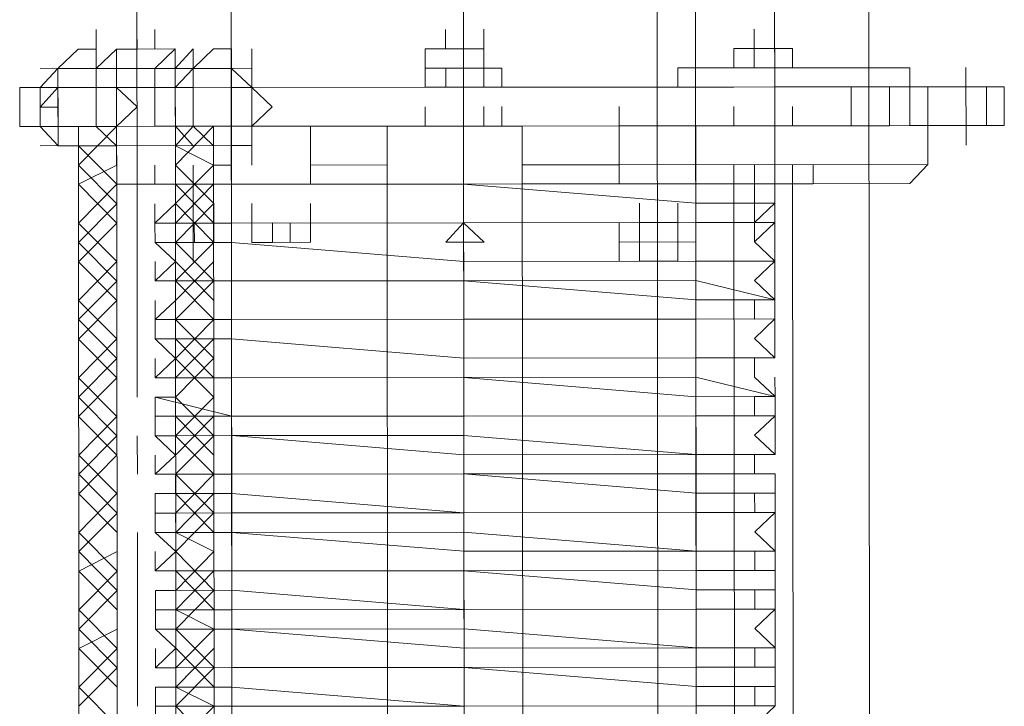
# Model space of a CAD drawing. Header units: inches. Extents: x -5850 to 5646, y 8947 to 13007.
# Tile 149 of 256: x -4097 to -4076, y 10831 to 10846. Entities that reach past the tile are written whole.
import ezdxf

# ---------------------------------------------------------------- set-up
doc = ezdxf.new("R2010")
doc.units = ezdxf.units.IN
doc.header["$MEASUREMENT"] = 0
doc.layers.add('at_Entity', color=7, linetype='Continuous')
doc.layers.add('at_Rect', color=7, linetype='Continuous')

msp = doc.modelspace()

# ---------------------------------------------------------------- linework, layer by layer
at = {"layer": 'at_Entity', "color": 7, "lineweight": 20}
for p, q in [((-4082.906, 10561.097), (-4083.653, 11398.29)), ((-4079.025, 11398.294), (-4078.223, 10500.273)), ((-4092.218, 10561.089), (-4092.903, 11328.164)), ((-4082.015, 10500.27), (-4082.754, 11328.173)), ((-4087.788, 10845.367), (-4087.788, 10845.791)), ((-4087.397, 10845.368), (-4087.398, 10845.791)), ((-4086.951, 10845.368), (-4086.952, 10845.792)), ((-4086.951, 10845.368), (-4086.952, 10845.792)), ((-4086.951, 10845.368), (-4086.952, 10845.792)), ((-4086.951, 10845.368), (-4086.952, 10845.792)), ((-4081.04, 10845.373), (-4081.041, 10845.797)), ((-4095.818, 10845.36), (-4096.264, 10844.936)), ((-4095.818, 10845.36), (-4095.428, 10845.36)), ((-4095.428, 10845.36), (-4095.427, 10844.937)), ((-4094.981, 10845.361), (-4093.699, 10845.362)), ((-4094.535, 10845.361), (-4094.981, 10845.361)), ((-4094.981, 10844.519), (-4094.981, 10845.361)), ((-4094.145, 10845.362), (-4094.535, 10845.361)), ((-4093.699, 10845.362), (-4093.698, 10844.938)), ((-4093.308, 10844.939), (-4092.862, 10845.363)), ((-4092.862, 10845.363), (-4092.472, 10845.363)), ((-4092.472, 10845.363), (-4092.472, 10844.939)), ((-4088.234, 10845.367), (-4086.951, 10845.368)), ((-4088.233, 10844.525), (-4088.234, 10845.367)), ((-4087.397, 10845.368), (-4087.788, 10845.367)), ((-4086.951, 10845.368), (-4087.397, 10845.368)), ((-4086.951, 10845.368), (-4087.397, 10845.368)), ((-4086.951, 10844.944), (-4086.951, 10845.368)), ((-4086.951, 10845.368), (-4086.951, 10844.944)), ((-4081.486, 10844.949), (-4081.486, 10845.373)), ((-4081.486, 10844.949), (-4081.486, 10845.373)), ((-4081.486, 10845.373), (-4081.04, 10845.373)), ((-4080.204, 10845.374), (-4081.04, 10845.373)), ((-4081.04, 10845.373), (-4080.204, 10845.374)), ((-4081.04, 10844.95), (-4081.04, 10845.373)), ((-4080.204, 10845.374), (-4080.204, 10844.95)), ((-4096.264, 10844.936), (-4096.654, 10844.517)), ((-4096.263, 10844.518), (-4096.264, 10844.936)), ((-4096.264, 10844.936), (-4095.817, 10844.936)), ((-4096.263, 10844.518), (-4096.264, 10844.936)), ((-4096.263, 10844.518), (-4096.264, 10844.936)), ((-4095.817, 10844.936), (-4094.981, 10844.937)), ((-4095.427, 10844.937), (-4094.981, 10844.937)), ((-4095.427, 10844.518), (-4095.427, 10844.937)), ((-4095.427, 10844.518), (-4095.427, 10844.937)), ((-4094.981, 10844.937), (-4093.698, 10844.938)), ((-4094.981, 10844.937), (-4094.981, 10844.519)), ((-4094.145, 10844.938), (-4094.144, 10844.52)), ((-4093.698, 10844.938), (-4093.308, 10844.939)), ((-4093.698, 10844.52), (-4093.698, 10844.938)), ((-4093.698, 10844.52), (-4093.698, 10844.938)), ((-4093.698, 10844.938), (-4093.698, 10844.52)), ((-4093.698, 10844.52), (-4093.698, 10844.938)), ((-4093.308, 10844.52), (-4093.308, 10844.939)), ((-4093.308, 10844.939), (-4092.862, 10844.939)), ((-4092.862, 10844.939), (-4092.472, 10844.939)), ((-4092.472, 10844.939), (-4092.026, 10844.94)), ((-4092.472, 10844.939), (-4092.025, 10844.521)), ((-4092.471, 10844.521), (-4092.472, 10844.939)), ((-4092.026, 10844.94), (-4092.025, 10844.521)), ((-4086.951, 10844.944), (-4088.234, 10844.943)), ((-4088.233, 10844.525), (-4088.234, 10844.943)), ((-4088.233, 10844.525), (-4088.234, 10844.943)), ((-4087.787, 10844.943), (-4087.787, 10844.525)), ((-4086.951, 10844.944), (-4086.561, 10844.945)), ((-4086.951, 10844.944), (-4086.951, 10844.526)), ((-4086.951, 10844.526), (-4086.951, 10844.944)), ((-4086.56, 10844.526), (-4086.561, 10844.945)), ((-4086.561, 10844.945), (-4086.56, 10844.526)), ((-4086.56, 10844.526), (-4086.561, 10844.945)), ((-4081.04, 10844.95), (-4082.713, 10844.948)), ((-4082.713, 10844.948), (-4082.713, 10844.53)), ((-4082.713, 10844.53), (-4082.713, 10844.948)), ((-4081.486, 10844.949), (-4081.04, 10844.95)), ((-4081.04, 10844.95), (-4079.757, 10844.951)), ((-4081.04, 10844.95), (-4080.594, 10844.95)), ((-4081.04, 10844.95), (-4080.594, 10844.95)), ((-4080.594, 10844.95), (-4081.04, 10844.95)), ((-4079.757, 10844.951), (-4080.594, 10844.95)), ((-4079.757, 10844.951), (-4080.594, 10844.95)), ((-4080.594, 10844.95), (-4080.594, 10844.532)), ((-4080.594, 10844.532), (-4080.594, 10844.95)), ((-4080.204, 10844.95), (-4079.757, 10844.951)), ((-4077.638, 10844.953), (-4079.757, 10844.951)), ((-4077.638, 10844.534), (-4077.638, 10844.953)), ((-4077.638, 10844.534), (-4077.638, 10844.953)), ((-4096.263, 10844.518), (-4097.1, 10844.517)), ((-4097.1, 10844.517), (-4097.099, 10843.669)), ((-4096.654, 10844.517), (-4096.653, 10843.67)), ((-4096.653, 10844.094), (-4096.263, 10844.518)), ((-4096.262, 10843.67), (-4096.263, 10844.518)), ((-4096.263, 10844.518), (-4096.262, 10843.67)), ((-4096.263, 10844.518), (-4096.262, 10843.67)), ((-4095.427, 10844.518), (-4096.263, 10844.518)), ((-4096.263, 10844.518), (-4096.262, 10843.67)), ((-4094.981, 10844.519), (-4095.427, 10844.518)), ((-4095.427, 10844.518), (-4094.981, 10844.519)), ((-4094.981, 10844.519), (-4093.698, 10844.52)), ((-4094.981, 10844.519), (-4093.698, 10844.52)), ((-4094.98, 10843.671), (-4094.981, 10844.519)), ((-4094.981, 10844.519), (-4094.98, 10843.671)), ((-4094.144, 10844.52), (-4094.143, 10843.672)), ((-4093.308, 10844.52), (-4094.144, 10844.52)), ((-4094.144, 10844.52), (-4094.143, 10843.672)), ((-4093.698, 10844.52), (-4093.308, 10844.52)), ((-4088.233, 10844.525), (-4093.308, 10844.52)), ((-4092.025, 10844.521), (-4092.471, 10844.521)), ((-4092.471, 10844.521), (-4092.471, 10843.673)), ((-4092.025, 10844.521), (-4091.579, 10844.098)), ((-4092.025, 10844.521), (-4092.024, 10843.674)), ((-4092.025, 10844.521), (-4092.024, 10843.674)), ((-4086.56, 10844.526), (-4088.233, 10844.525)), ((-4087.787, 10844.525), (-4088.233, 10844.525)), ((-4086.951, 10844.526), (-4087.787, 10844.525)), ((-4086.56, 10844.526), (-4086.951, 10844.526)), ((-4082.713, 10844.53), (-4086.56, 10844.526)), ((-4082.713, 10844.53), (-4081.486, 10844.531)), ((-4081.486, 10844.531), (-4080.594, 10844.532)), ((-4079.367, 10844.533), (-4080.594, 10844.532)), ((-4078.921, 10844.533), (-4080.594, 10844.532)), ((-4078.921, 10844.533), (-4079.367, 10844.533)), ((-4078.921, 10844.533), (-4078.53, 10844.534)), ((-4078.92, 10843.686), (-4078.921, 10844.533)), ((-4078.084, 10844.534), (-4078.53, 10844.534)), ((-4078.083, 10843.686), (-4078.084, 10844.534)), ((-4078.084, 10844.534), (-4077.638, 10844.534)), ((-4076.411, 10844.535), (-4077.638, 10844.534)), ((-4077.247, 10843.687), (-4077.248, 10844.535)), ((-4075.575, 10844.536), (-4076.411, 10844.535)), ((-4075.964, 10843.688), (-4075.965, 10844.536)), ((-4075.574, 10843.689), (-4075.575, 10844.536)), ((-4096.263, 10844.094), (-4096.653, 10844.094)), ((-4096.262, 10843.67), (-4096.263, 10844.094)), ((-4096.262, 10843.67), (-4096.263, 10844.094)), ((-4095.426, 10843.671), (-4095.426, 10844.095)), ((-4094.98, 10843.671), (-4094.98, 10844.095)), ((-4094.98, 10843.671), (-4094.98, 10844.095)), ((-4094.143, 10843.672), (-4094.144, 10844.096)), ((-4093.697, 10843.672), (-4093.698, 10844.096)), ((-4093.697, 10843.672), (-4093.698, 10844.096)), ((-4092.024, 10843.674), (-4092.025, 10844.098)), ((-4092.024, 10843.674), (-4092.025, 10844.098)), ((-4091.579, 10844.098), (-4092.024, 10843.674)), ((-4088.232, 10843.677), (-4088.233, 10844.101)), ((-4088.232, 10843.677), (-4088.233, 10844.101)), ((-4086.95, 10843.678), (-4086.95, 10844.102)), ((-4086.95, 10843.678), (-4086.95, 10844.102)), ((-4086.56, 10843.679), (-4086.56, 10844.103)), ((-4083.994, 10843.681), (-4083.995, 10844.105)), ((-4083.994, 10843.681), (-4083.995, 10844.105)), ((-4081.485, 10843.683), (-4081.485, 10844.107)), ((-4080.593, 10843.684), (-4080.593, 10844.108)), ((-4080.202, 10843.684), (-4080.203, 10844.108)), ((-4096.262, 10843.67), (-4097.099, 10843.669)), ((-4096.653, 10843.67), (-4096.262, 10843.246)), ((-4096.262, 10843.67), (-4095.426, 10843.671)), ((-4096.262, 10843.246), (-4096.262, 10843.67)), ((-4096.262, 10843.67), (-4096.262, 10843.246)), ((-4095.816, 10843.67), (-4095.426, 10843.671)), ((-4095.816, 10843.247), (-4095.816, 10843.67)), ((-4095.791, 10815.794), (-4095.816, 10843.67)), ((-4095.426, 10843.671), (-4094.98, 10843.671)), ((-4095.426, 10843.671), (-4094.98, 10843.671)), ((-4094.98, 10843.671), (-4095.426, 10843.671)), ((-4094.98, 10843.671), (-4094.143, 10843.672)), ((-4094.98, 10843.671), (-4094.98, 10843.247)), ((-4094.98, 10843.671), (-4094.979, 10842.405)), ((-4094.98, 10843.671), (-4094.98, 10843.247)), ((-4094.98, 10843.247), (-4094.98, 10843.671)), ((-4094.143, 10843.672), (-4093.697, 10843.672)), ((-4093.307, 10843.673), (-4093.697, 10843.672)), ((-4093.697, 10843.672), (-4093.307, 10843.673)), ((-4093.307, 10843.673), (-4093.697, 10843.672)), ((-4093.697, 10843.249), (-4093.697, 10843.672)), ((-4093.697, 10843.672), (-4093.696, 10842.407)), ((-4093.697, 10843.249), (-4093.697, 10843.672)), ((-4093.697, 10843.249), (-4093.697, 10843.672)), ((-4093.307, 10843.673), (-4092.861, 10843.673)), ((-4092.861, 10843.673), (-4093.307, 10843.673)), ((-4087.786, 10843.678), (-4092.861, 10843.673)), ((-4092.836, 10815.797), (-4092.861, 10843.673)), ((-4092.471, 10843.673), (-4087.396, 10843.678)), ((-4092.446, 10815.797), (-4092.471, 10843.673)), ((-4092.469, 10842.408), (-4092.471, 10843.673)), ((-4092.471, 10843.673), (-4092.47, 10843.25)), ((-4092.024, 10843.674), (-4092.024, 10843.25)), ((-4092.024, 10843.674), (-4092.024, 10843.25)), ((-4088.623, 10843.677), (-4090.742, 10843.675)), ((-4090.742, 10843.675), (-4088.232, 10843.677)), ((-4090.742, 10843.675), (-4090.741, 10842.409)), ((-4089.069, 10843.676), (-4088.623, 10843.677)), ((-4089.044, 10815.8), (-4089.069, 10843.676)), ((-4088.623, 10843.677), (-4086.56, 10843.679)), ((-4088.623, 10843.677), (-4088.232, 10843.677)), ((-4088.232, 10843.677), (-4086.56, 10843.679)), ((-4087.786, 10843.678), (-4082.712, 10843.682)), ((-4087.396, 10843.678), (-4086.95, 10843.678)), ((-4082.321, 10843.683), (-4086.95, 10843.678)), ((-4083.994, 10843.681), (-4086.95, 10843.678)), ((-4086.56, 10843.679), (-4086.95, 10843.678)), ((-4086.56, 10843.679), (-4083.994, 10843.681)), ((-4086.56, 10843.679), (-4086.113, 10843.679)), ((-4086.113, 10843.679), (-4086.089, 10815.803)), ((-4077.247, 10843.687), (-4083.994, 10843.681)), ((-4082.321, 10843.683), (-4083.994, 10843.681)), ((-4083.994, 10842.833), (-4083.994, 10843.681)), ((-4081.485, 10843.683), (-4082.712, 10843.682)), ((-4077.637, 10843.687), (-4082.321, 10843.683)), ((-4082.321, 10843.683), (-4082.32, 10842.417)), ((-4082.297, 10815.806), (-4082.321, 10843.683)), ((-4081.875, 10843.683), (-4079.756, 10843.685)), ((-4081.875, 10843.683), (-4079.756, 10843.685)), ((-4080.593, 10843.684), (-4081.485, 10843.683)), ((-4080.593, 10843.684), (-4078.92, 10843.686)), ((-4079.366, 10843.685), (-4080.593, 10843.684)), ((-4078.92, 10843.686), (-4079.366, 10843.685)), ((-4078.529, 10843.686), (-4078.92, 10843.686)), ((-4078.083, 10843.686), (-4078.529, 10843.686)), ((-4077.637, 10843.687), (-4078.083, 10843.686)), ((-4076.41, 10843.688), (-4077.637, 10843.687)), ((-4077.637, 10843.687), (-4077.247, 10843.687)), ((-4077.246, 10842.839), (-4077.247, 10843.687)), ((-4075.574, 10843.689), (-4076.41, 10843.688)), ((-4095.816, 10843.247), (-4096.262, 10843.246)), ((-4095.816, 10843.247), (-4096.262, 10843.246)), ((-4095.816, 10842.823), (-4095.816, 10843.247)), ((-4094.98, 10843.247), (-4094.979, 10842.405)), ((-4094.979, 10842.405), (-4094.98, 10843.247)), ((-4093.697, 10843.249), (-4093.696, 10842.407)), ((-4093.697, 10843.249), (-4093.696, 10842.407)), ((-4092.47, 10843.25), (-4092.86, 10843.249)), ((-4092.024, 10843.25), (-4092.47, 10843.25)), ((-4092.47, 10843.25), (-4092.47, 10842.826)), ((-4083.994, 10842.833), (-4083.994, 10843.257)), ((-4094.979, 10842.405), (-4094.979, 10842.824)), ((-4094.979, 10842.405), (-4094.979, 10842.824)), ((-4094.979, 10842.405), (-4094.979, 10842.824)), ((-4094.979, 10842.405), (-4094.979, 10842.824)), ((-4094.979, 10842.405), (-4094.979, 10842.824)), ((-4094.979, 10842.405), (-4094.979, 10842.824)), ((-4094.142, 10842.406), (-4094.143, 10842.824)), ((-4094.142, 10842.406), (-4094.143, 10842.824)), ((-4093.696, 10842.407), (-4093.697, 10842.825)), ((-4093.696, 10842.407), (-4093.697, 10842.825)), ((-4093.696, 10842.407), (-4093.697, 10842.825)), ((-4093.696, 10842.407), (-4093.697, 10842.825)), ((-4093.696, 10842.407), (-4093.697, 10842.825)), ((-4093.696, 10842.407), (-4093.697, 10842.825)), ((-4093.306, 10842.407), (-4093.306, 10842.825)), ((-4093.306, 10842.407), (-4093.306, 10842.825)), ((-4093.306, 10842.407), (-4093.306, 10842.825)), ((-4092.47, 10842.826), (-4092.86, 10842.825)), ((-4092.86, 10842.407), (-4092.86, 10842.825)), ((-4092.86, 10842.407), (-4092.86, 10842.825)), ((-4092.86, 10842.407), (-4092.86, 10842.825)), ((-4092.469, 10842.408), (-4092.47, 10842.826)), ((-4090.741, 10842.827), (-4089.068, 10842.829)), ((-4086.113, 10842.832), (-4083.994, 10842.833)), ((-4077.246, 10842.839), (-4083.994, 10842.833)), ((-4083.994, 10842.833), (-4083.993, 10842.415)), ((-4083.994, 10842.833), (-4083.993, 10842.415)), ((-4082.32, 10842.417), (-4082.321, 10842.835)), ((-4081.484, 10842.417), (-4081.484, 10842.836)), ((-4081.484, 10842.417), (-4081.484, 10842.836)), ((-4081.484, 10842.417), (-4081.484, 10842.836)), ((-4081.484, 10842.417), (-4081.484, 10842.836)), ((-4080.201, 10842.419), (-4080.202, 10842.837)), ((-4080.201, 10842.419), (-4080.202, 10842.837)), ((-4079.755, 10842.419), (-4079.756, 10842.837)), ((-4077.636, 10842.421), (-4077.246, 10842.839)), ((-4094.979, 10842.405), (-4093.696, 10842.407)), ((-4093.696, 10842.407), (-4094.979, 10842.405)), ((-4094.956, 10816.637), (-4094.979, 10842.405)), ((-4094.956, 10816.637), (-4094.979, 10842.405)), ((-4093.306, 10842.407), (-4094.142, 10842.406)), ((-4093.306, 10842.407), (-4094.142, 10842.406)), ((-4093.306, 10842.407), (-4094.142, 10842.406)), ((-4094.142, 10842.406), (-4093.696, 10842.407)), ((-4093.696, 10842.407), (-4093.673, 10816.638)), ((-4093.696, 10842.407), (-4093.673, 10816.638)), ((-4093.696, 10842.407), (-4093.696, 10841.983)), ((-4093.306, 10842.407), (-4093.305, 10841.559)), ((-4093.305, 10841.559), (-4093.306, 10842.407)), ((-4093.306, 10842.407), (-4092.86, 10842.407)), ((-4093.306, 10842.407), (-4092.86, 10842.407)), ((-4093.306, 10842.407), (-4092.86, 10842.407)), ((-4092.86, 10842.407), (-4092.469, 10842.408)), ((-4092.469, 10842.408), (-4092.86, 10842.407)), ((-4092.469, 10842.408), (-4092.86, 10842.407)), ((-4092.86, 10842.407), (-4092.859, 10841.56)), ((-4092.86, 10842.407), (-4092.859, 10841.56)), ((-4092.469, 10842.408), (-4087.395, 10842.412)), ((-4092.469, 10842.408), (-4087.395, 10842.412)), ((-4087.395, 10842.412), (-4092.469, 10842.408)), ((-4090.741, 10842.409), (-4089.068, 10842.411)), ((-4082.32, 10842.417), (-4087.395, 10842.412)), ((-4087.395, 10842.412), (-4082.32, 10841.993)), ((-4082.32, 10841.993), (-4087.395, 10842.412)), ((-4083.993, 10842.415), (-4086.112, 10842.413)), ((-4083.993, 10842.415), (-4081.874, 10842.417)), ((-4081.038, 10842.418), (-4082.32, 10842.417)), ((-4081.874, 10842.417), (-4080.592, 10842.418)), ((-4081.484, 10842.417), (-4079.755, 10842.419)), ((-4081.484, 10842.417), (-4080.201, 10842.419)), ((-4081.461, 10816.649), (-4081.484, 10842.417)), ((-4080.592, 10842.418), (-4081.038, 10842.418)), ((-4080.592, 10842.418), (-4077.636, 10842.421)), ((-4080.591, 10841.994), (-4080.592, 10842.418)), ((-4080.591, 10841.994), (-4080.592, 10842.418)), ((-4079.755, 10842.419), (-4080.201, 10842.419)), ((-4080.201, 10842.419), (-4080.178, 10816.65)), ((-4093.696, 10841.983), (-4094.142, 10841.558)), ((-4094.142, 10841.558), (-4094.142, 10841.982)), ((-4093.305, 10841.559), (-4093.305, 10841.983)), ((-4093.305, 10841.559), (-4093.305, 10841.983)), ((-4093.305, 10841.559), (-4093.305, 10841.983)), ((-4093.305, 10841.559), (-4093.305, 10841.983)), ((-4092.859, 10841.56), (-4092.859, 10841.983)), ((-4092.859, 10841.56), (-4092.859, 10841.983)), ((-4092.859, 10841.56), (-4092.859, 10841.983)), ((-4092.859, 10841.56), (-4092.859, 10841.983)), ((-4092.023, 10841.56), (-4092.023, 10841.984)), ((-4090.74, 10841.562), (-4090.74, 10841.985)), ((-4090.74, 10841.562), (-4090.74, 10841.985)), ((-4090.74, 10841.562), (-4090.74, 10841.985)), ((-4083.546, 10841.568), (-4083.547, 10841.992)), ((-4082.32, 10841.993), (-4080.591, 10841.994)), ((-4080.591, 10841.994), (-4082.32, 10841.993)), ((-4081.037, 10841.57), (-4080.591, 10841.994)), ((-4080.591, 10841.571), (-4080.591, 10841.994)), ((-4093.305, 10841.559), (-4094.142, 10841.558)), ((-4094.142, 10841.558), (-4093.305, 10841.559)), ((-4094.142, 10841.558), (-4093.695, 10841.559)), ((-4094.141, 10841.135), (-4094.142, 10841.558)), ((-4093.695, 10841.559), (-4093.695, 10841.135)), ((-4092.859, 10841.56), (-4093.305, 10841.559)), ((-4092.859, 10841.56), (-4092.469, 10841.56)), ((-4092.469, 10841.56), (-4092.859, 10841.56)), ((-4092.469, 10841.56), (-4087.394, 10841.565)), ((-4087.394, 10841.565), (-4092.469, 10841.56)), ((-4090.74, 10841.562), (-4092.023, 10841.56)), ((-4092.023, 10841.56), (-4090.74, 10841.562)), ((-4092.023, 10841.56), (-4091.576, 10841.561)), ((-4092.022, 10841.137), (-4092.023, 10841.56)), ((-4092.022, 10841.137), (-4092.023, 10841.56)), ((-4091.576, 10841.561), (-4091.576, 10841.137)), ((-4091.186, 10841.561), (-4091.186, 10841.137)), ((-4091.186, 10841.561), (-4091.186, 10841.137)), ((-4090.74, 10841.138), (-4090.74, 10841.562)), ((-4090.74, 10841.562), (-4090.74, 10841.138)), ((-4090.74, 10841.138), (-4090.74, 10841.562)), ((-4090.74, 10841.562), (-4090.74, 10841.138)), ((-4087.784, 10841.14), (-4087.394, 10841.565)), ((-4087.394, 10841.565), (-4082.32, 10841.569)), ((-4082.32, 10841.569), (-4087.394, 10841.565)), ((-4087.394, 10841.565), (-4086.948, 10841.141)), ((-4083.992, 10841.568), (-4083.992, 10840.726)), ((-4083.992, 10841.568), (-4083.992, 10840.726)), ((-4082.71, 10841.569), (-4083.546, 10841.568)), ((-4082.71, 10841.569), (-4083.546, 10841.568)), ((-4083.546, 10841.144), (-4083.546, 10841.568)), ((-4083.546, 10841.568), (-4083.546, 10840.726)), ((-4083.546, 10841.144), (-4083.546, 10841.568)), ((-4083.546, 10841.144), (-4083.546, 10841.568)), ((-4083.546, 10841.144), (-4083.546, 10841.568)), ((-4083.546, 10841.144), (-4083.546, 10841.568)), ((-4083.546, 10841.144), (-4083.546, 10841.568)), ((-4082.71, 10841.145), (-4082.71, 10841.569)), ((-4082.71, 10841.145), (-4082.71, 10841.569)), ((-4082.71, 10841.145), (-4082.71, 10841.569)), ((-4082.32, 10841.569), (-4080.591, 10841.571)), ((-4080.591, 10841.571), (-4082.32, 10841.569)), ((-4080.591, 10841.571), (-4081.037, 10841.57)), ((-4081.037, 10841.146), (-4080.591, 10841.571)), ((-4092.468, 10841.136), (-4094.141, 10841.135)), ((-4094.141, 10841.135), (-4093.305, 10841.135)), ((-4093.695, 10841.135), (-4094.141, 10841.135)), ((-4094.141, 10841.135), (-4093.695, 10840.717)), ((-4092.859, 10841.136), (-4092.468, 10841.136)), ((-4092.468, 10841.136), (-4087.393, 10840.722)), ((-4087.393, 10840.722), (-4092.468, 10841.136)), ((-4090.74, 10841.138), (-4092.022, 10841.137)), ((-4092.022, 10841.137), (-4090.74, 10841.138)), ((-4091.576, 10841.137), (-4092.022, 10841.137)), ((-4086.948, 10841.141), (-4087.784, 10841.14)), ((-4083.546, 10841.144), (-4083.546, 10840.726)), ((-4082.71, 10841.145), (-4083.156, 10841.144)), ((-4083.156, 10841.144), (-4082.71, 10841.145)), ((-4082.71, 10841.145), (-4082.709, 10840.727)), ((-4082.709, 10840.727), (-4082.71, 10841.145)), ((-4082.709, 10840.727), (-4082.71, 10841.145)), ((-4080.59, 10840.729), (-4081.037, 10841.146)), ((-4080.59, 10840.729), (-4080.59, 10841.147)), ((-4094.14, 10840.293), (-4094.141, 10840.716)), ((-4093.695, 10840.717), (-4094.14, 10840.293)), ((-4087.393, 10840.722), (-4082.319, 10840.727)), ((-4082.319, 10840.727), (-4087.393, 10840.722)), ((-4082.709, 10840.727), (-4083.546, 10840.726)), ((-4082.709, 10840.727), (-4083.546, 10840.726)), ((-4082.319, 10840.727), (-4080.59, 10840.729)), ((-4080.59, 10840.729), (-4082.319, 10840.727)), ((-4081.036, 10840.304), (-4080.59, 10840.729)), ((-4094.14, 10840.293), (-4092.468, 10840.294)), ((-4092.468, 10840.294), (-4094.14, 10840.293)), ((-4094.14, 10840.293), (-4093.694, 10840.293)), ((-4093.694, 10840.293), (-4093.694, 10839.869)), ((-4092.468, 10840.294), (-4087.393, 10840.299)), ((-4092.468, 10840.294), (-4087.393, 10840.299)), ((-4082.318, 10840.303), (-4087.393, 10840.299)), ((-4087.393, 10840.299), (-4082.318, 10839.879)), ((-4082.318, 10840.303), (-4080.589, 10839.881)), ((-4080.589, 10839.881), (-4081.036, 10840.304)), ((-4080.589, 10839.881), (-4080.59, 10840.305)), ((-4094.14, 10839.451), (-4094.14, 10839.869)), ((-4093.694, 10839.869), (-4094.14, 10839.451)), ((-4080.589, 10839.881), (-4082.318, 10839.879)), ((-4081.035, 10839.462), (-4081.035, 10839.881)), ((-4081.035, 10839.881), (-4080.589, 10839.881)), ((-4080.589, 10839.463), (-4080.589, 10839.881)), ((-4094.14, 10839.451), (-4092.467, 10839.452)), ((-4092.467, 10839.452), (-4094.14, 10839.451)), ((-4094.139, 10839.027), (-4094.14, 10839.451)), ((-4094.14, 10839.451), (-4093.694, 10839.451)), ((-4093.694, 10839.451), (-4093.693, 10839.027)), ((-4092.467, 10839.452), (-4087.392, 10839.457)), ((-4087.392, 10839.457), (-4092.467, 10839.452)), ((-4087.392, 10839.457), (-4082.318, 10839.461)), ((-4082.318, 10839.461), (-4087.392, 10839.457)), ((-4082.318, 10839.461), (-4080.589, 10839.463)), ((-4080.589, 10839.463), (-4082.318, 10839.461)), ((-4080.589, 10839.463), (-4081.035, 10839.462)), ((-4081.035, 10839.039), (-4080.589, 10839.463)), ((-4094.139, 10839.027), (-4092.466, 10839.028)), ((-4092.466, 10839.028), (-4094.139, 10839.027)), ((-4093.693, 10839.027), (-4094.139, 10839.027)), ((-4094.139, 10839.027), (-4093.693, 10838.603)), ((-4092.466, 10839.028), (-4087.391, 10838.609)), ((-4092.466, 10839.028), (-4087.391, 10838.609)), ((-4080.588, 10838.615), (-4081.035, 10839.039)), ((-4080.588, 10838.615), (-4080.589, 10839.039)), ((-4094.139, 10838.179), (-4094.139, 10838.603)), ((-4093.693, 10838.603), (-4094.139, 10838.179)), ((-4087.391, 10838.609), (-4082.317, 10838.614)), ((-4082.317, 10838.614), (-4087.391, 10838.609)), ((-4082.317, 10838.614), (-4080.588, 10838.615)), ((-4080.588, 10838.615), (-4082.317, 10838.614)), ((-4081.034, 10838.191), (-4081.034, 10838.615)), ((-4081.034, 10838.615), (-4080.588, 10838.615)), ((-4094.139, 10838.179), (-4092.466, 10838.181)), ((-4092.466, 10838.181), (-4094.139, 10838.179)), ((-4094.139, 10838.179), (-4093.692, 10838.18)), ((-4093.692, 10838.18), (-4093.692, 10837.756)), ((-4092.466, 10838.181), (-4087.391, 10838.185)), ((-4087.391, 10838.185), (-4092.466, 10838.181)), ((-4082.317, 10838.19), (-4087.391, 10838.185)), ((-4087.391, 10838.185), (-4082.316, 10837.766)), ((-4082.317, 10838.19), (-4080.587, 10837.767)), ((-4080.587, 10837.767), (-4081.034, 10838.191)), ((-4080.587, 10837.767), (-4080.588, 10838.191)), ((-4093.692, 10837.756), (-4094.138, 10837.755)), ((-4094.138, 10837.755), (-4092.465, 10837.339)), ((-4094.138, 10837.755), (-4094.138, 10837.337)), ((-4080.587, 10837.767), (-4082.316, 10837.766)), ((-4081.033, 10837.349), (-4081.034, 10837.767)), ((-4081.034, 10837.767), (-4080.587, 10837.767)), ((-4080.587, 10837.349), (-4080.587, 10837.767)), ((-4092.465, 10837.339), (-4087.39, 10837.343)), ((-4087.39, 10837.343), (-4092.465, 10837.339)), ((-4087.39, 10837.343), (-4082.316, 10837.348)), ((-4082.316, 10837.348), (-4087.39, 10837.343)), ((-4082.316, 10837.348), (-4080.587, 10837.349)), ((-4080.587, 10837.349), (-4082.316, 10837.348)), ((-4080.587, 10837.349), (-4081.033, 10837.349)), ((-4081.033, 10836.925), (-4080.587, 10837.349)), ((-4092.465, 10837.339), (-4094.138, 10837.337)), ((-4094.138, 10837.337), (-4093.692, 10837.338)), ((-4094.137, 10836.913), (-4094.138, 10837.337)), ((-4093.692, 10837.338), (-4093.691, 10836.914)), ((-4094.137, 10836.913), (-4092.464, 10836.915)), ((-4092.464, 10836.915), (-4094.137, 10836.913)), ((-4093.691, 10836.914), (-4094.137, 10836.913)), ((-4094.137, 10836.913), (-4093.691, 10836.49)), ((-4087.39, 10836.919), (-4092.464, 10836.915)), ((-4092.464, 10836.915), (-4087.39, 10836.496)), ((-4087.39, 10836.919), (-4082.315, 10836.5)), ((-4080.586, 10836.502), (-4081.033, 10836.925)), ((-4080.586, 10836.502), (-4080.587, 10836.925)), ((-4094.137, 10836.071), (-4094.137, 10836.49)), ((-4093.691, 10836.49), (-4094.137, 10836.071)), ((-4082.315, 10836.5), (-4087.39, 10836.496)), ((-4082.315, 10836.5), (-4080.586, 10836.502)), ((-4080.586, 10836.502), (-4082.315, 10836.5)), ((-4081.032, 10836.501), (-4080.586, 10836.502)), ((-4081.032, 10836.083), (-4081.032, 10836.501)), ((-4094.137, 10836.071), (-4092.464, 10836.073)), ((-4092.464, 10836.073), (-4094.137, 10836.071)), ((-4094.137, 10836.071), (-4093.691, 10836.072)), ((-4093.691, 10836.072), (-4093.69, 10835.648)), ((-4092.464, 10836.073), (-4087.389, 10836.077)), ((-4092.464, 10836.073), (-4087.389, 10836.077)), ((-4082.315, 10836.082), (-4087.389, 10836.077)), ((-4087.389, 10836.077), (-4082.314, 10835.658)), ((-4082.315, 10836.082), (-4080.586, 10836.083)), ((-4080.586, 10836.083), (-4081.032, 10836.083)), ((-4080.586, 10835.66), (-4080.586, 10836.083)), ((-4094.136, 10835.647), (-4092.463, 10835.649)), ((-4093.69, 10835.648), (-4094.136, 10835.647)), ((-4094.136, 10835.647), (-4094.136, 10835.224)), ((-4092.463, 10835.649), (-4087.388, 10835.23)), ((-4082.314, 10835.658), (-4080.586, 10835.66)), ((-4081.032, 10835.659), (-4080.586, 10835.66)), ((-4081.031, 10835.235), (-4081.032, 10835.659)), ((-4080.585, 10835.236), (-4080.586, 10835.66)), ((-4094.136, 10835.224), (-4092.463, 10835.225)), ((-4094.136, 10834.8), (-4094.136, 10835.224)), ((-4094.136, 10835.224), (-4093.69, 10835.224)), ((-4093.69, 10835.224), (-4093.689, 10834.8)), ((-4087.388, 10835.23), (-4092.463, 10835.225)), ((-4087.388, 10835.23), (-4082.314, 10835.234)), ((-4082.314, 10835.234), (-4087.388, 10835.23)), ((-4082.314, 10835.234), (-4080.585, 10835.236)), ((-4080.585, 10835.236), (-4082.314, 10835.234)), ((-4080.585, 10835.236), (-4081.031, 10835.235)), ((-4081.031, 10834.812), (-4080.585, 10835.236)), ((-4094.136, 10834.8), (-4092.463, 10834.801)), ((-4092.463, 10834.801), (-4094.136, 10834.8)), ((-4093.689, 10834.8), (-4094.136, 10834.8)), ((-4094.136, 10834.8), (-4093.689, 10834.382)), ((-4087.388, 10834.806), (-4092.463, 10834.801)), ((-4092.463, 10834.801), (-4087.388, 10834.388)), ((-4087.388, 10834.806), (-4082.313, 10834.392)), ((-4080.584, 10834.394), (-4081.031, 10834.812)), ((-4080.584, 10834.394), (-4080.585, 10834.812)), ((-4094.135, 10833.958), (-4094.135, 10834.382)), ((-4093.689, 10834.382), (-4094.135, 10833.958)), ((-4082.313, 10834.392), (-4087.388, 10834.388)), ((-4082.313, 10834.392), (-4080.584, 10834.394)), ((-4080.584, 10834.394), (-4082.313, 10834.392)), ((-4081.031, 10834.393), (-4080.584, 10834.394)), ((-4081.03, 10833.97), (-4081.031, 10834.393)), ((-4094.135, 10833.958), (-4092.462, 10833.959)), ((-4092.462, 10833.959), (-4094.135, 10833.958)), ((-4094.135, 10833.958), (-4093.689, 10833.958)), ((-4093.689, 10833.958), (-4093.688, 10833.534)), ((-4092.462, 10833.959), (-4087.387, 10833.964)), ((-4087.387, 10833.964), (-4092.462, 10833.959)), ((-4082.313, 10833.968), (-4087.387, 10833.964)), ((-4087.387, 10833.964), (-4082.312, 10833.545)), ((-4082.313, 10833.968), (-4080.584, 10833.97)), ((-4080.584, 10833.97), (-4081.03, 10833.97)), ((-4080.584, 10833.546), (-4080.584, 10833.97)), ((-4094.134, 10833.534), (-4092.461, 10833.536)), ((-4094.134, 10833.534), (-4094.134, 10833.11)), ((-4093.688, 10833.534), (-4094.134, 10833.534)), ((-4092.461, 10833.536), (-4087.387, 10833.116)), ((-4082.312, 10833.545), (-4080.584, 10833.546)), ((-4081.029, 10833.122), (-4081.03, 10833.546)), ((-4081.03, 10833.546), (-4080.584, 10833.546)), ((-4080.583, 10833.122), (-4080.584, 10833.546)), ((-4094.134, 10833.11), (-4092.461, 10833.112)), ((-4094.134, 10833.11), (-4093.688, 10833.111)), ((-4094.134, 10832.686), (-4094.134, 10833.11)), ((-4093.688, 10833.111), (-4093.688, 10832.687)), ((-4092.461, 10833.112), (-4087.387, 10833.116)), ((-4087.387, 10833.116), (-4082.312, 10833.121)), ((-4082.312, 10833.121), (-4087.387, 10833.116)), ((-4082.312, 10833.121), (-4080.583, 10833.122)), ((-4080.583, 10833.122), (-4082.312, 10833.121)), ((-4080.583, 10833.122), (-4081.029, 10833.122)), ((-4081.029, 10832.698), (-4080.583, 10833.122)), ((-4094.134, 10832.686), (-4092.461, 10832.688)), ((-4092.461, 10832.688), (-4094.134, 10832.686)), ((-4093.688, 10832.687), (-4094.134, 10832.686)), ((-4094.134, 10832.686), (-4093.687, 10832.269)), ((-4092.461, 10832.688), (-4087.386, 10832.692)), ((-4092.461, 10832.688), (-4087.386, 10832.274)), ((-4087.386, 10832.692), (-4082.311, 10832.279)), ((-4080.583, 10832.28), (-4081.029, 10832.698)), ((-4080.583, 10832.28), (-4080.583, 10832.699)), ((-4093.687, 10832.269), (-4094.133, 10831.844)), ((-4094.133, 10831.844), (-4094.133, 10832.268)), ((-4082.311, 10832.279), (-4087.386, 10832.274)), ((-4082.311, 10832.279), (-4080.583, 10832.28)), ((-4080.583, 10832.28), (-4082.311, 10832.279)), ((-4081.028, 10831.856), (-4081.029, 10832.28)), ((-4081.029, 10832.28), (-4080.583, 10832.28)), ((-4094.133, 10831.844), (-4092.46, 10831.846)), ((-4092.46, 10831.846), (-4094.133, 10831.844)), ((-4094.133, 10831.844), (-4093.687, 10831.845)), ((-4093.687, 10831.845), (-4093.686, 10831.421)), ((-4092.46, 10831.846), (-4087.385, 10831.85)), ((-4092.46, 10831.846), (-4087.385, 10831.85)), ((-4082.311, 10831.855), (-4087.385, 10831.85)), ((-4087.385, 10831.85), (-4082.311, 10831.431)), ((-4082.311, 10831.855), (-4080.582, 10831.856)), ((-4080.582, 10831.856), (-4081.028, 10831.856)), ((-4080.582, 10831.433), (-4080.582, 10831.856)), ((-4094.133, 10831.421), (-4092.46, 10831.422)), ((-4094.133, 10831.421), (-4094.132, 10831.002)), ((-4093.686, 10831.421), (-4094.133, 10831.421)), ((-4092.46, 10831.422), (-4087.385, 10831.008)), ((-4082.311, 10831.431), (-4080.582, 10831.433)), ((-4081.028, 10831.432), (-4080.582, 10831.433)), ((-4081.028, 10831.014), (-4081.028, 10831.432)), ((-4080.581, 10831.014), (-4080.582, 10831.433)), ((-4094.132, 10831.002), (-4092.459, 10831.004)), ((-4094.132, 10831.002), (-4093.686, 10831.003)), ((-4094.132, 10830.579), (-4094.132, 10831.002)), ((-4093.686, 10831.003), (-4093.686, 10830.579)), ((-4092.459, 10831.004), (-4087.385, 10831.008)), ((-4087.385, 10831.008), (-4082.31, 10831.013)), ((-4082.31, 10831.013), (-4087.385, 10831.008)), ((-4082.31, 10831.013), (-4080.581, 10831.014)), ((-4080.581, 10831.014), (-4082.31, 10831.013)), ((-4080.581, 10831.014), (-4081.028, 10831.014)), ((-4081.027, 10830.59), (-4080.581, 10831.014))]:
    msp.add_line(p, q, dxfattribs=at)
at = {"layer": 'at_Entity', "color": 3, "lineweight": 20}
for p, q in [((-4087.401, 10849.589), (-4087.397, 10845.368)), ((-4080.596, 10847.063), (-4080.593, 10844.108)), ((-4094.536, 10846.627), (-4094.532, 10841.982)), ((-4095.428, 10845.36), (-4095.428, 10845.784)), ((-4094.535, 10845.361), (-4094.536, 10845.785)), ((-4094.145, 10845.362), (-4094.145, 10845.785)), ((-4087.788, 10845.367), (-4087.788, 10845.791)), ((-4087.397, 10845.368), (-4087.398, 10845.791)), ((-4087.398, 10845.791), (-4087.396, 10844.102)), ((-4086.951, 10845.368), (-4086.952, 10845.792)), ((-4095.427, 10844.937), (-4095.428, 10845.36)), ((-4095.427, 10844.937), (-4094.981, 10845.361)), ((-4094.981, 10845.361), (-4095.427, 10844.937)), ((-4094.981, 10844.937), (-4094.981, 10845.361)), ((-4094.145, 10844.938), (-4093.699, 10845.362)), ((-4093.698, 10844.938), (-4093.308, 10845.362)), ((-4093.308, 10845.362), (-4093.698, 10844.938)), ((-4093.308, 10844.939), (-4093.308, 10845.362)), ((-4092.024, 10842.826), (-4092.026, 10845.364)), ((-4080.593, 10844.108), (-4080.594, 10845.374)), ((-4092.026, 10844.94), (-4096.654, 10844.936)), ((-4095.817, 10844.936), (-4096.264, 10844.936)), ((-4096.264, 10844.936), (-4096.263, 10844.518)), ((-4096.264, 10844.936), (-4096.262, 10843.67)), ((-4094.981, 10844.937), (-4095.817, 10844.936)), ((-4094.981, 10844.519), (-4094.981, 10844.937)), ((-4093.698, 10844.52), (-4093.308, 10844.939)), ((-4093.308, 10844.939), (-4092.862, 10844.939)), ((-4092.862, 10844.939), (-4092.026, 10844.94)), ((-4092.026, 10844.94), (-4092.024, 10843.25)), ((-4076.412, 10844.954), (-4076.41, 10843.264)), ((-4096.263, 10844.518), (-4096.654, 10844.517)), ((-4096.654, 10844.517), (-4096.653, 10843.67)), ((-4095.426, 10843.671), (-4095.427, 10844.518)), ((-4094.534, 10844.095), (-4094.981, 10844.519)), ((-4093.697, 10843.672), (-4093.698, 10844.52)), ((-4093.307, 10843.673), (-4093.308, 10844.52)), ((-4087.397, 10844.526), (-4087.396, 10843.254)), ((-4087.396, 10844.102), (-4087.397, 10844.526)), ((-4077.637, 10843.687), (-4077.638, 10844.534)), ((-4095.426, 10843.671), (-4095.426, 10844.095)), ((-4095.426, 10843.671), (-4095.426, 10844.095)), ((-4095.426, 10843.671), (-4095.426, 10844.095)), ((-4094.98, 10843.671), (-4094.534, 10844.095)), ((-4094.98, 10843.671), (-4094.98, 10844.095)), ((-4093.307, 10843.673), (-4093.307, 10844.097)), ((-4087.395, 10842.412), (-4087.396, 10844.102)), ((-4087.396, 10844.102), (-4087.396, 10843.678)), ((-4080.592, 10842.418), (-4080.593, 10844.108)), ((-4080.593, 10844.108), (-4080.592, 10842.836)), ((-4096.653, 10843.67), (-4096.262, 10843.67)), ((-4096.262, 10843.67), (-4096.262, 10843.246)), ((-4095.816, 10842.823), (-4094.98, 10843.671)), ((-4095.816, 10843.247), (-4095.816, 10843.67)), ((-4095.426, 10843.671), (-4094.98, 10843.247)), ((-4094.98, 10843.247), (-4094.98, 10843.671)), ((-4094.98, 10843.247), (-4094.98, 10843.671)), ((-4094.98, 10843.247), (-4094.98, 10843.671)), ((-4093.697, 10843.249), (-4093.307, 10843.673)), ((-4093.697, 10842.825), (-4092.861, 10843.673)), ((-4093.307, 10843.249), (-4093.697, 10843.672)), ((-4093.697, 10843.672), (-4093.696, 10842.407)), ((-4093.307, 10843.673), (-4092.86, 10843.249)), ((-4087.396, 10843.678), (-4087.395, 10842.83)), ((-4092.024, 10843.25), (-4096.652, 10843.246)), ((-4096.262, 10843.246), (-4094.98, 10843.247)), ((-4095.816, 10843.247), (-4094.979, 10842.405)), ((-4094.979, 10842.824), (-4094.98, 10843.247)), ((-4093.697, 10843.249), (-4092.86, 10842.825)), ((-4092.024, 10843.25), (-4093.307, 10843.249)), ((-4095.816, 10842.823), (-4094.978, 10841.982)), ((-4095.815, 10842.405), (-4094.979, 10842.824)), ((-4094.979, 10842.405), (-4094.979, 10842.824)), ((-4093.697, 10842.825), (-4092.859, 10841.983)), ((-4093.696, 10841.983), (-4092.86, 10842.825)), ((-4093.306, 10842.407), (-4093.306, 10842.825)), ((-4093.306, 10842.407), (-4093.306, 10842.825)), ((-4093.306, 10842.407), (-4093.306, 10842.825)), ((-4087.395, 10842.83), (-4087.395, 10842.412)), ((-4087.395, 10842.412), (-4087.395, 10842.83)), ((-4087.395, 10842.412), (-4087.395, 10842.83)), ((-4087.395, 10842.412), (-4087.395, 10842.83)), ((-4087.395, 10842.412), (-4087.395, 10842.83)), ((-4081.038, 10842.836), (-4081.037, 10841.146)), ((-4080.592, 10842.836), (-4080.591, 10841.994)), ((-4080.592, 10842.836), (-4080.592, 10842.418)), ((-4095.815, 10842.405), (-4094.978, 10841.558)), ((-4095.814, 10841.557), (-4094.979, 10842.405)), ((-4093.696, 10842.407), (-4092.859, 10841.56)), ((-4093.695, 10841.559), (-4092.86, 10842.407)), ((-4093.306, 10842.407), (-4093.304, 10840.717)), ((-4087.395, 10842.412), (-4087.391, 10838.609)), ((-4087.395, 10842.412), (-4087.394, 10841.565)), ((-4080.592, 10842.418), (-4080.591, 10841.994)), ((-4095.814, 10841.133), (-4094.978, 10841.982)), ((-4094.529, 10837.755), (-4094.532, 10841.982)), ((-4093.696, 10841.983), (-4092.859, 10841.136)), ((-4093.695, 10841.135), (-4092.859, 10841.983)), ((-4092.023, 10841.56), (-4092.023, 10841.984)), ((-4087.394, 10841.565), (-4087.394, 10841.988)), ((-4087.394, 10841.565), (-4087.394, 10841.988)), ((-4083.546, 10841.568), (-4083.547, 10841.992)), ((-4082.71, 10841.569), (-4082.71, 10841.993)), ((-4080.591, 10841.994), (-4080.588, 10838.615)), ((-4095.814, 10840.715), (-4094.978, 10841.558)), ((-4095.814, 10841.557), (-4094.977, 10840.716)), ((-4093.695, 10841.559), (-4092.859, 10841.56)), ((-4092.023, 10841.56), (-4091.576, 10841.561)), ((-4092.023, 10841.56), (-4092.022, 10841.137)), ((-4092.022, 10841.137), (-4092.023, 10841.56)), ((-4092.022, 10841.137), (-4092.023, 10841.56)), ((-4091.576, 10841.561), (-4091.576, 10841.137)), ((-4090.74, 10841.562), (-4090.74, 10841.138)), ((-4087.394, 10841.565), (-4087.394, 10841.141)), ((-4083.546, 10840.726), (-4083.546, 10841.568)), ((-4082.71, 10841.569), (-4082.709, 10840.727)), ((-4082.71, 10841.145), (-4082.71, 10841.569)), ((-4082.71, 10841.569), (-4082.71, 10841.145)), ((-4082.71, 10841.145), (-4082.71, 10841.569)), ((-4082.709, 10840.727), (-4082.71, 10841.569)), ((-4082.71, 10841.145), (-4082.71, 10841.569)), ((-4095.814, 10841.133), (-4094.977, 10840.292)), ((-4093.695, 10841.135), (-4092.858, 10840.294)), ((-4093.694, 10840.293), (-4092.859, 10841.136)), ((-4092.022, 10841.137), (-4090.74, 10841.138)), ((-4087.784, 10841.14), (-4086.948, 10841.141)), ((-4087.393, 10840.722), (-4087.394, 10841.141)), ((-4087.393, 10840.722), (-4087.394, 10841.141)), ((-4087.394, 10841.141), (-4087.393, 10840.722)), ((-4083.992, 10841.144), (-4082.319, 10841.145)), ((-4083.546, 10840.726), (-4083.546, 10841.144)), ((-4083.546, 10840.726), (-4083.546, 10841.144)), ((-4082.71, 10841.145), (-4083.156, 10841.144)), ((-4082.709, 10840.727), (-4082.71, 10841.145)), ((-4095.814, 10840.715), (-4094.977, 10839.868)), ((-4095.813, 10839.867), (-4094.977, 10840.716)), ((-4093.695, 10840.717), (-4092.857, 10839.87)), ((-4093.694, 10839.869), (-4092.858, 10840.718)), ((-4087.393, 10840.722), (-4087.393, 10840.299)), ((-4087.393, 10840.299), (-4087.393, 10840.722)), ((-4095.813, 10839.449), (-4094.977, 10840.292)), ((-4093.694, 10839.451), (-4092.858, 10840.294)), ((-4093.694, 10840.293), (-4092.857, 10839.452)), ((-4087.392, 10839.457), (-4087.393, 10840.299)), ((-4095.813, 10839.867), (-4094.976, 10839.026)), ((-4095.812, 10839.025), (-4094.977, 10839.868)), ((-4087.392, 10839.457), (-4087.393, 10839.875)), ((-4095.813, 10839.449), (-4094.975, 10838.602)), ((-4093.694, 10839.451), (-4092.856, 10838.604)), ((-4093.693, 10838.603), (-4092.857, 10839.452)), ((-4087.392, 10839.457), (-4087.391, 10838.609)), ((-4087.392, 10839.457), (-4087.391, 10838.609)), ((-4095.812, 10839.025), (-4094.975, 10838.178)), ((-4095.811, 10838.178), (-4094.976, 10839.026)), ((-4093.693, 10839.027), (-4092.856, 10838.18)), ((-4093.692, 10838.18), (-4092.857, 10839.028)), ((-4087.391, 10838.609), (-4087.392, 10839.033)), ((-4095.811, 10837.754), (-4094.975, 10838.602)), ((-4093.693, 10838.603), (-4092.856, 10837.757)), ((-4093.692, 10837.756), (-4092.856, 10838.604)), ((-4087.391, 10838.185), (-4087.391, 10838.609)), ((-4087.391, 10838.609), (-4087.391, 10838.185)), ((-4095.811, 10837.336), (-4094.975, 10838.178)), ((-4095.811, 10838.178), (-4094.974, 10837.336)), ((-4087.391, 10838.185), (-4087.39, 10837.343)), ((-4095.811, 10837.754), (-4094.974, 10836.913)), ((-4093.692, 10837.756), (-4092.855, 10836.914)), ((-4093.691, 10836.914), (-4092.856, 10837.757)), ((-4087.39, 10837.343), (-4087.391, 10837.761)), ((-4080.587, 10837.767), (-4080.586, 10836.502)), ((-4087.39, 10837.343), (-4087.39, 10836.496)), ((-4087.39, 10837.343), (-4087.39, 10836.919)), ((-4095.811, 10837.336), (-4094.973, 10836.489)), ((-4095.81, 10836.488), (-4094.974, 10837.336)), ((-4093.692, 10837.338), (-4092.854, 10836.491)), ((-4093.691, 10836.49), (-4092.855, 10837.338)), ((-4095.81, 10836.07), (-4094.974, 10836.913)), ((-4094.527, 10836.071), (-4094.528, 10836.913)), ((-4093.691, 10836.914), (-4092.854, 10836.072)), ((-4093.691, 10836.072), (-4092.855, 10836.914)), ((-4087.39, 10836.919), (-4087.39, 10836.496)), ((-4095.81, 10836.488), (-4094.973, 10835.647)), ((-4095.809, 10835.646), (-4094.973, 10836.489)), ((-4087.39, 10836.496), (-4087.389, 10836.077)), ((-4095.81, 10836.07), (-4094.972, 10835.223)), ((-4093.691, 10836.072), (-4092.853, 10835.225)), ((-4093.69, 10835.224), (-4092.854, 10836.072)), ((-4087.389, 10836.077), (-4087.388, 10835.23)), ((-4095.809, 10835.646), (-4094.972, 10834.799)), ((-4095.808, 10834.798), (-4094.973, 10835.647)), ((-4093.69, 10835.648), (-4092.853, 10834.801)), ((-4093.689, 10834.8), (-4092.854, 10835.649)), ((-4087.388, 10835.23), (-4087.389, 10835.654)), ((-4080.586, 10835.66), (-4080.582, 10831.433)), ((-4095.808, 10834.38), (-4094.972, 10835.223)), ((-4093.689, 10834.382), (-4092.853, 10835.225)), ((-4087.388, 10835.23), (-4087.385, 10831.427)), ((-4087.388, 10835.23), (-4087.388, 10834.806)), ((-4095.808, 10834.798), (-4094.971, 10833.957)), ((-4094.522, 10831.002), (-4094.526, 10834.8)), ((-4093.689, 10834.8), (-4092.853, 10834.383)), ((-4087.388, 10834.806), (-4087.387, 10833.964)), ((-4095.808, 10833.956), (-4094.972, 10834.381)), ((-4095.808, 10834.38), (-4094.971, 10833.533)), ((-4093.689, 10834.382), (-4092.852, 10833.535)), ((-4093.688, 10833.534), (-4092.853, 10834.383)), ((-4095.808, 10833.956), (-4094.97, 10833.109)), ((-4095.807, 10833.109), (-4094.971, 10833.957)), ((-4093.689, 10833.958), (-4092.851, 10833.111)), ((-4093.688, 10833.111), (-4092.852, 10833.959)), ((-4087.387, 10833.964), (-4087.387, 10833.116)), ((-4095.807, 10832.685), (-4094.971, 10833.533)), ((-4093.688, 10832.687), (-4092.852, 10833.535)), ((-4087.387, 10833.116), (-4087.387, 10833.54)), ((-4095.807, 10833.109), (-4094.97, 10832.267)), ((-4093.688, 10833.111), (-4092.851, 10832.688)), ((-4087.387, 10833.116), (-4087.386, 10832.692)), ((-4087.386, 10832.692), (-4087.387, 10833.116)), ((-4087.387, 10833.116), (-4087.386, 10832.692)), ((-4095.807, 10832.685), (-4094.969, 10831.844)), ((-4095.806, 10832.267), (-4094.97, 10832.686)), ((-4093.688, 10832.687), (-4092.85, 10831.846)), ((-4093.687, 10831.845), (-4092.851, 10832.688)), ((-4087.386, 10832.692), (-4087.386, 10832.274)), ((-4095.806, 10832.267), (-4094.969, 10831.42)), ((-4095.805, 10831.419), (-4094.97, 10832.267)), ((-4093.687, 10832.269), (-4092.85, 10831.422)), ((-4093.686, 10831.421), (-4092.851, 10832.269)), ((-4087.386, 10832.274), (-4087.385, 10831.85)), ((-4087.385, 10831.85), (-4087.386, 10832.274)), ((-4095.805, 10831.001), (-4094.969, 10831.844)), ((-4093.686, 10831.003), (-4092.85, 10831.846)), ((-4087.385, 10831.85), (-4087.385, 10831.008)), ((-4095.805, 10831.419), (-4094.968, 10830.578)), ((-4093.686, 10831.421), (-4092.85, 10831.003)), ((-4087.385, 10831.008), (-4087.385, 10831.427)), ((-4093.686, 10831.003), (-4092.849, 10830.156)), ((-4093.685, 10830.155), (-4092.85, 10831.003)), ((-4087.384, 10830.161), (-4087.385, 10831.008))]:
    msp.add_line(p, q, dxfattribs=at)
at = {"layer": 'at_Rect', "color": 7, "lineweight": 20}
for p, q in [((-4093.282, 10841.558), (-4092.859, 10841.558)), ((-4093.282, 10841.558), (-4093.281, 10841.135)), ((-4092.859, 10841.136), (-4092.859, 10841.558)), ((-4092.859, 10841.136), (-4093.281, 10841.135))]:
    msp.add_line(p, q, dxfattribs=at)

doc.saveas('drawing.dxf')
